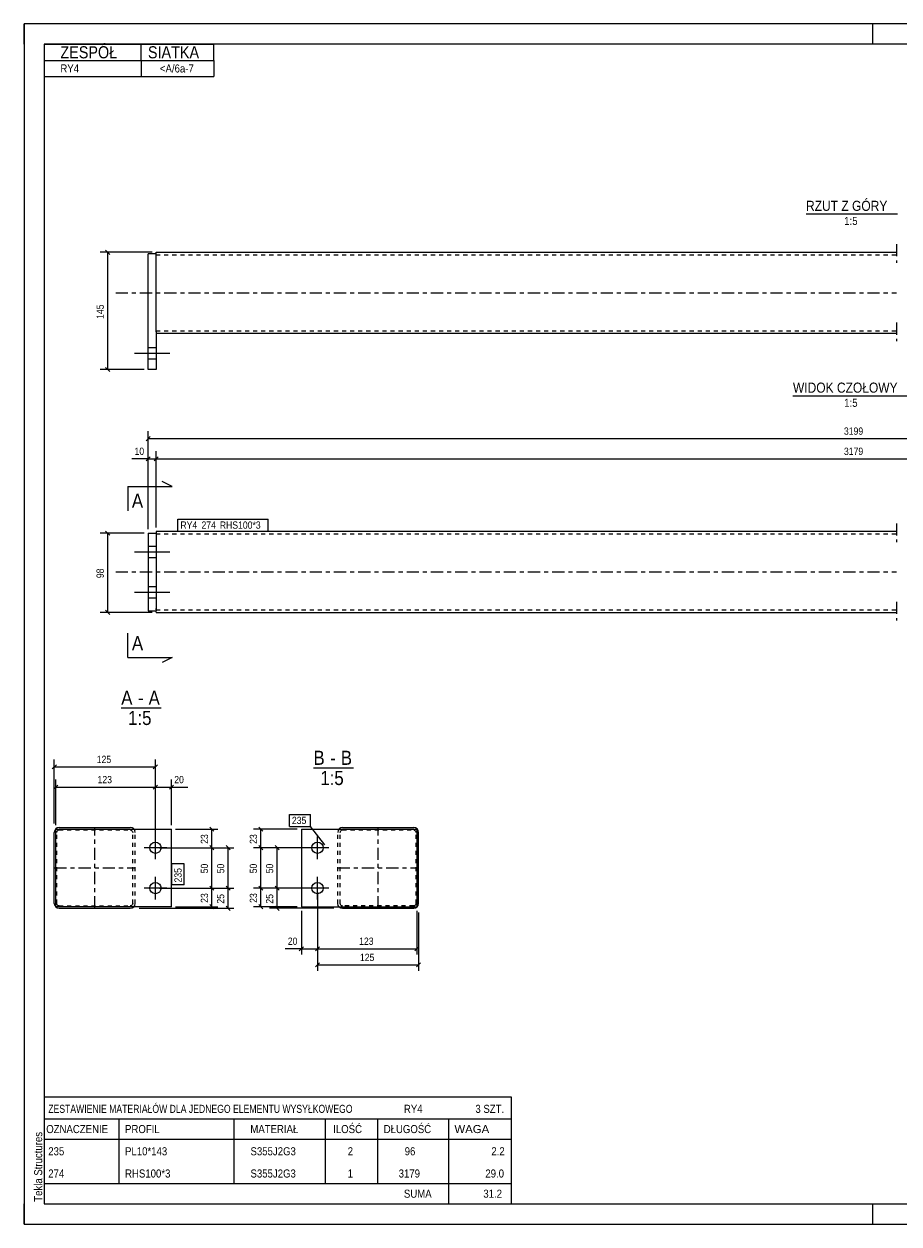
# Model space of a CAD drawing. Header units: millimetres. Extents: x 0 to 420, y 0 to 297.
# Tile 1 of 2: x 0 to 216, y 0 to 297. Entities that reach past the tile are written whole.
import ezdxf

# ---------------------------------------------------------------- set-up
doc = ezdxf.new("R2010")
doc.units = ezdxf.units.MM
for name, pattern in [('XKITLINE00', [0]), ('XKITLINE01', [4, 1, -1, 1, -1]), ('XKITLINE03', [6, 3, -1, 1, -1])]:
    doc.linetypes.add(name, pattern=pattern)
for name, color, linetype, lineweight in [('Arkusz rysunku', 3, 'Continuous', 0), ('Element', 2, 'Continuous', 0), ('Inny typ obiektu', 7, 'Continuous', 0), ('Przekrój', 7, 'Continuous', 0), ('Wymiar', 4, 'Continuous', 0), ('Znak elementu', 2, 'Continuous', 0), ('Śruba', 3, 'Continuous', 0)]:
    doc.layers.add(name, color=color, linetype=linetype, lineweight=lineweight)
doc.styles.add('ARIAL', font='ARIAL.TTF')

msp = doc.modelspace()

# ---------------------------------------------------------------- linework, layer by layer
at = {"layer": 'Arkusz rysunku', "linetype": 'XKITLINE00', "lineweight": 0}
for p, q in [((420, 297), (0, 297)), ((0, 297), (0, 0)), ((0, 292), (0, 297)), ((5, 297), (0, 297)), ((210, 292), (210, 297)), ((415, 292), (5, 292)), ((5, 292), (5, 5)), ((0, 0), (0, 5)), ((5, 5), (415, 5)), ((210, 0), (210, 5)), ((0, 0), (420, 0))]:
    msp.add_line(p, q, dxfattribs=at)
at = {"layer": 'Element', "linetype": 'XKITLINE03', "lineweight": 0}
for p, q in [((215.9, 242.5), (215.9, 237.9)), ((22.7, 230.5), (215.9, 230.5)), ((215.9, 223.1), (215.9, 218.5)), ((215.9, 173.38), (215.9, 168.78)), ((22.7, 161.38), (215.9, 161.38)), ((215.9, 153.98), (215.9, 149.38)), ((17.5, 78.13), (17.5, 98.13)), ((87.62, 78.13), (87.62, 98.13)), ((7.5, 88.13), (27.5, 88.13)), ((77.62, 88.13), (97.62, 88.13))]:
    msp.add_line(p, q, dxfattribs=at)
at = {"layer": 'Element', "linetype": 'XKITLINE00', "lineweight": 0}
for p, q in [((30.7, 211.5), (30.7, 240.1)), ((32.7, 240.1), (30.7, 240.1)), ((32.7, 240.5), (215.9, 240.5)), ((32.7, 239.76), (32.7, 240.5)), ((32.7, 220.85), (32.7, 239.76)), ((32.7, 220.82), (32.7, 220.85)), ((32.7, 220.82), (32.7, 211.5)), ((32.7, 220.5), (215.9, 220.5)), ((32.7, 211.5), (30.7, 211.5)), ((30.7, 170.98), (32.7, 170.98)), ((30.7, 170.98), (30.7, 151.78)), ((215.9, 171.38), (32.7, 171.38)), ((32.7, 171.38), (32.7, 171.03)), ((32.7, 170.98), (32.7, 171.03)), ((32.7, 170.98), (32.7, 151.78)), ((30.7, 151.78), (32.7, 151.78)), ((32.7, 151.47), (32.7, 151.78)), ((32.7, 151.47), (32.7, 151.38)), ((32.7, 151.38), (215.9, 151.38)), ((8.24, 98.04), (7.85, 97.78)), ((8.7, 98.13), (8.24, 98.04)), ((8.7, 98.13), (26.3, 98.13)), ((26.76, 98.04), (26.3, 98.13)), ((27.15, 97.78), (26.76, 98.04)), ((78.36, 98.04), (77.97, 97.78)), ((78.82, 98.13), (78.36, 98.04)), ((78.82, 98.13), (96.42, 98.13)), ((96.88, 98.04), (96.42, 98.13)), ((97.27, 97.78), (96.88, 98.04)), ((7.59, 97.39), (7.5, 96.93)), ((7.5, 79.33), (7.5, 96.93)), ((7.85, 97.78), (7.59, 97.39)), ((7.9, 78.53), (7.9, 97.73)), ((7.9, 97.73), (36.5, 97.73)), ((27.15, 97.78), (27.18, 97.73)), ((36.5, 78.53), (36.5, 97.73)), ((68.62, 97.73), (97.22, 97.73)), ((68.62, 97.73), (68.62, 78.53)), ((77.97, 97.78), (77.94, 97.73)), ((97.22, 97.73), (97.22, 78.53)), ((97.53, 97.39), (97.27, 97.78)), ((97.62, 96.93), (97.53, 97.39)), ((97.62, 79.33), (97.62, 96.93)), ((7.5, 79.33), (7.59, 78.87)), ((7.59, 78.87), (7.85, 78.48)), ((7.85, 78.48), (8.24, 78.22)), ((36.5, 78.53), (7.9, 78.53)), ((8.24, 78.22), (8.7, 78.13)), ((8.7, 78.13), (26.3, 78.13)), ((26.3, 78.13), (26.76, 78.22)), ((26.76, 78.22), (27.15, 78.48)), ((27.15, 78.48), (27.18, 78.53)), ((68.62, 78.53), (97.22, 78.53)), ((77.97, 78.48), (77.94, 78.53)), ((77.97, 78.48), (78.36, 78.22)), ((78.36, 78.22), (78.82, 78.13)), ((78.82, 78.13), (96.42, 78.13)), ((96.42, 78.13), (96.88, 78.22)), ((96.88, 78.22), (97.27, 78.48)), ((97.27, 78.48), (97.53, 78.87)), ((97.53, 78.87), (97.62, 79.33))]:
    msp.add_line(p, q, dxfattribs=at)
at = {"layer": 'Element', "linetype": 'XKITLINE01', "lineweight": 0}
for p, q in [((32.7, 220.82), (32.7, 240.1)), ((32.7, 239.9), (215.9, 239.9)), ((32.7, 221.1), (215.9, 221.1)), ((32.7, 220.82), (32.7, 220.5)), ((32.7, 171.03), (32.7, 151.73)), ((32.7, 170.78), (215.9, 170.78)), ((32.7, 152.16), (32.7, 152.35)), ((32.7, 152.03), (32.7, 152.16)), ((32.7, 151.98), (32.7, 152.03)), ((32.7, 151.98), (215.9, 151.98)), ((8.1, 96.93), (8.15, 97.16)), ((8.1, 79.33), (8.1, 96.93)), ((8.15, 97.16), (8.28, 97.35)), ((8.28, 97.35), (8.47, 97.48)), ((8.47, 97.48), (8.7, 97.53)), ((8.7, 97.53), (26.3, 97.53)), ((26.3, 97.53), (26.53, 97.48)), ((26.53, 97.48), (26.72, 97.35)), ((26.72, 97.35), (26.85, 97.16)), ((26.85, 97.16), (26.9, 96.93)), ((26.9, 79.33), (26.9, 96.93)), ((27.18, 97.73), (27.41, 97.39)), ((27.5, 96.93), (27.41, 97.39)), ((27.5, 79.33), (27.5, 96.93)), ((77.71, 97.39), (77.62, 96.93)), ((77.62, 79.33), (77.62, 96.93)), ((77.94, 97.73), (77.71, 97.39)), ((78.22, 96.93), (78.27, 97.16)), ((78.22, 79.33), (78.22, 96.93)), ((78.27, 97.16), (78.4, 97.35)), ((78.4, 97.35), (78.59, 97.48)), ((78.59, 97.48), (78.82, 97.53)), ((78.82, 97.53), (96.42, 97.53)), ((96.42, 97.53), (96.65, 97.48)), ((96.65, 97.48), (96.84, 97.35)), ((96.84, 97.35), (96.97, 97.16)), ((96.97, 97.16), (97.02, 96.93)), ((97.02, 79.33), (97.02, 96.93)), ((8.15, 79.1), (8.1, 79.33)), ((8.28, 78.9), (8.15, 79.1)), ((8.47, 78.77), (8.28, 78.9)), ((8.7, 78.73), (8.47, 78.77)), ((8.7, 78.73), (26.3, 78.73)), ((26.53, 78.77), (26.3, 78.73)), ((26.72, 78.9), (26.53, 78.77)), ((26.85, 79.1), (26.72, 78.9)), ((26.9, 79.33), (26.85, 79.1)), ((27.18, 78.53), (27.41, 78.87)), ((27.41, 78.87), (27.5, 79.33)), ((77.71, 78.87), (77.62, 79.33)), ((77.94, 78.53), (77.71, 78.87)), ((78.27, 79.1), (78.22, 79.33)), ((78.4, 78.9), (78.27, 79.1)), ((78.59, 78.77), (78.4, 78.9)), ((78.82, 78.73), (78.59, 78.77)), ((96.42, 78.73), (78.82, 78.73)), ((96.65, 78.77), (96.42, 78.73)), ((96.84, 78.9), (96.65, 78.77)), ((96.97, 79.1), (96.84, 78.9)), ((97.02, 79.33), (96.97, 79.1))]:
    msp.add_line(p, q, dxfattribs=at)
at = {"layer": 'Inny typ obiektu', "linetype": 'XKITLINE00', "lineweight": 0}
for p, q in [((5, 292), (47, 292)), ((5, 292), (5, 288)), ((29, 288), (29, 292)), ((47, 288), (47, 292)), ((5, 288), (47, 288)), ((5, 288), (5, 284)), ((29, 288), (29, 284)), ((47, 288), (47, 284)), ((5, 284), (47, 284)), ((193.5, 250), (216.1, 250)), ((190.26, 205), (219.34, 205)), ((24.06, 127.75), (33.94, 127.75)), ((71.62, 112.89), (81.5, 112.89)), ((5, 31.5), (5, 26)), ((5, 31.5), (120.5, 31.5)), ((120.5, 31.5), (120.5, 26)), ((5, 26), (5, 21)), ((5, 26), (120.5, 26)), ((23.5, 26), (23.5, 21)), ((52, 21), (52, 26)), ((74.5, 26), (74.5, 21)), ((87.5, 26), (87.5, 21)), ((105, 26), (105, 21)), ((120.5, 26), (120.5, 21)), ((5, 21), (120.5, 21)), ((5, 21), (5, 15.5)), ((23.5, 21), (23.5, 15.5)), ((52, 15.5), (52, 21)), ((74.5, 21), (74.5, 15.5)), ((87.5, 21), (87.5, 15.5)), ((105, 21), (105, 15.5)), ((120.5, 21), (120.5, 15.5)), ((5, 15.5), (5, 10)), ((23.5, 15.5), (23.5, 10)), ((52, 10), (52, 15.5)), ((74.5, 15.5), (74.5, 10)), ((87.5, 15.5), (87.5, 10)), ((105, 15.5), (105, 10)), ((120.5, 15.5), (120.5, 10)), ((5, 10), (5, 5)), ((5, 10), (120.5, 10)), ((105, 10), (105, 5)), ((120.5, 10), (120.5, 5)), ((5, 5), (120.5, 5))]:
    msp.add_line(p, q, dxfattribs=at)
at = {"layer": 'Przekrój', "linetype": 'XKITLINE00', "lineweight": 0}
for p, q in [((25.7, 182.51), (25.7, 176.51)), ((25.7, 182.51), (31.7, 182.51)), ((31.7, 182.51), (36.7, 182.51)), ((36.7, 182.51), (34.2, 183.76)), ((25.7, 140.25), (25.7, 146.25)), ((25.7, 140.25), (31.7, 140.25)), ((31.7, 140.25), (36.7, 140.25)), ((36.7, 140.25), (34.2, 139))]:
    msp.add_line(p, q, dxfattribs=at)
at = {"layer": 'Wymiar', "linetype": 'XKITLINE00', "lineweight": 0}
for p, q in [((20.19, 241.01), (21.21, 239.99)), ((31.7, 240.5), (18.84, 240.5)), ((20.7, 211.5), (20.7, 240.5)), ((29.7, 211.5), (18.84, 211.5)), ((20.19, 212.01), (21.21, 210.99)), ((30.7, 171.98), (30.7, 196.24)), ((31.21, 194.89), (30.19, 193.87)), ((30.7, 194.38), (380.4, 194.38)), ((30.7, 171.98), (30.7, 191.24)), ((32.7, 172.38), (32.7, 191.24)), ((32.7, 172.38), (32.7, 191.24)), ((30.7, 189.38), (26.68, 189.38)), ((30.7, 189.38), (26.68, 189.38)), ((31.21, 189.89), (30.19, 188.87)), ((30.7, 189.38), (32.7, 189.38)), ((33.21, 189.89), (32.19, 188.87)), ((33.21, 189.89), (32.19, 188.87)), ((32.7, 189.38), (378.4, 189.38)), ((29.7, 170.98), (18.84, 170.98)), ((20.19, 171.49), (21.21, 170.47)), ((20.7, 151.38), (20.7, 170.98)), ((20.19, 151.89), (21.21, 150.87)), ((31.7, 151.38), (18.84, 151.38)), ((8.01, 113.64), (6.99, 112.62)), ((7.5, 99.13), (7.5, 114.99)), ((7.5, 113.13), (32.5, 113.13)), ((33.01, 113.64), (31.99, 112.62)), ((32.5, 94.13), (32.5, 114.99)), ((7.9, 98.73), (7.9, 109.99)), ((32.5, 94.13), (32.5, 109.99)), ((32.5, 94.13), (32.5, 109.99)), ((36.5, 98.73), (36.5, 109.99)), ((8.41, 108.64), (7.39, 107.62)), ((7.9, 108.13), (32.5, 108.13)), ((33.01, 108.64), (31.99, 107.62)), ((33.01, 108.64), (31.99, 107.62)), ((32.5, 108.13), (36.5, 108.13)), ((37.01, 108.64), (35.99, 107.62)), ((36.5, 108.13), (40.52, 108.13)), ((36.5, 108.13), (40.52, 108.13)), ((45.99, 98.24), (47.01, 97.22)), ((58.11, 98.24), (59.13, 97.22)), ((37.5, 97.73), (47.94, 97.73)), ((46.5, 93.13), (46.5, 97.73)), ((67.62, 97.73), (56.76, 97.73)), ((58.62, 93.13), (58.62, 97.73)), ((33.5, 93.13), (51.94, 93.13)), ((33.5, 93.13), (47.94, 93.13)), ((33.5, 93.13), (47.94, 93.13)), ((45.99, 93.64), (47.01, 92.62)), ((45.99, 93.64), (47.01, 92.62)), ((46.5, 83.13), (46.5, 93.13)), ((49.99, 93.64), (51.01, 92.62)), ((50.5, 83.13), (50.5, 93.13)), ((71.62, 93.13), (56.76, 93.13)), ((71.62, 93.13), (56.76, 93.13)), ((58.11, 93.64), (59.13, 92.62)), ((58.11, 93.64), (59.13, 92.62)), ((58.62, 83.13), (58.62, 93.13)), ((71.62, 93.13), (60.76, 93.13)), ((62.11, 93.64), (63.13, 92.62)), ((62.62, 83.13), (62.62, 93.13)), ((45.99, 83.64), (47.01, 82.62)), ((45.99, 83.64), (47.01, 82.62)), ((49.99, 83.64), (51.01, 82.62)), ((49.99, 83.64), (51.01, 82.62)), ((58.11, 83.64), (59.13, 82.62)), ((58.11, 83.64), (59.13, 82.62)), ((62.11, 83.64), (63.13, 82.62)), ((62.11, 83.64), (63.13, 82.62)), ((33.5, 83.13), (51.94, 83.13)), ((33.5, 83.13), (51.94, 83.13)), ((33.5, 83.13), (47.94, 83.13)), ((33.5, 83.13), (47.94, 83.13)), ((46.5, 78.53), (46.5, 83.13)), ((50.5, 78.13), (50.5, 83.13)), ((71.62, 83.13), (56.76, 83.13)), ((71.62, 83.13), (56.76, 83.13)), ((58.62, 78.53), (58.62, 83.13)), ((71.62, 83.13), (60.76, 83.13)), ((71.62, 83.13), (60.76, 83.13)), ((62.62, 78.13), (62.62, 83.13)), ((72.62, 82.13), (72.62, 62.69)), ((72.62, 82.13), (72.62, 66.69)), ((72.62, 82.13), (72.62, 66.69)), ((28.5, 78.13), (51.94, 78.13)), ((37.5, 78.53), (47.94, 78.53)), ((45.99, 79.04), (47.01, 78.02)), ((49.99, 78.64), (51.01, 77.62)), ((67.62, 78.53), (56.76, 78.53)), ((58.11, 79.04), (59.13, 78.02)), ((76.62, 78.13), (60.76, 78.13)), ((62.11, 78.64), (63.13, 77.62)), ((68.62, 77.53), (68.62, 66.69)), ((97.22, 77.53), (97.22, 66.69)), ((97.62, 77.13), (97.62, 62.69)), ((69.13, 68.64), (68.11, 67.62)), ((73.13, 68.64), (72.11, 67.62)), ((73.13, 68.64), (72.11, 67.62)), ((97.73, 68.64), (96.71, 67.62)), ((68.62, 68.13), (64.6, 68.13)), ((68.62, 68.13), (64.6, 68.13)), ((68.62, 68.13), (72.62, 68.13)), ((72.62, 68.13), (97.22, 68.13)), ((73.13, 64.64), (72.11, 63.62)), ((72.62, 64.13), (97.62, 64.13)), ((98.13, 64.64), (97.11, 63.62))]:
    msp.add_line(p, q, dxfattribs=at)
at = {"layer": 'Znak elementu', "linetype": 'XKITLINE00', "lineweight": 0}
for p, q in [((38.1, 174.48), (60.4, 174.48)), ((38.1, 171.48), (38.1, 174.48)), ((60.4, 171.48), (60.4, 174.48)), ((38.1, 171.48), (60.4, 171.48)), ((65.69, 101.39), (70.9, 101.39)), ((65.69, 98.39), (65.69, 101.39)), ((70.9, 98.39), (70.9, 101.39)), ((65.69, 98.39), (70.9, 98.39)), ((74.4, 93.83), (70.9, 98.39)), ((36.6, 83.93), (36.6, 89.13)), ((39.6, 89.13), (36.6, 89.13)), ((39.6, 83.93), (39.6, 89.13)), ((39.6, 83.93), (36.6, 83.93))]:
    msp.add_line(p, q, dxfattribs=at)
at = {"layer": 'Śruba', "linetype": 'XKITLINE00', "lineweight": 0}
for p, q in [((30.7, 216.9), (32.7, 216.9)), ((30.7, 216.9), (32.7, 216.9)), ((27.3, 215.5), (36.1, 215.5)), ((27.3, 215.5), (36.1, 215.5)), ((30.7, 214.1), (32.7, 214.1)), ((30.7, 214.1), (32.7, 214.1)), ((27.3, 166.38), (36.1, 166.38)), ((30.7, 167.78), (32.7, 167.78)), ((30.7, 164.98), (32.7, 164.98)), ((30.7, 157.78), (32.7, 157.78)), ((27.3, 156.38), (36.1, 156.38)), ((30.7, 154.98), (32.7, 154.98)), ((32.5, 90.33), (32.5, 95.93)), ((72.62, 90.33), (72.62, 95.93)), ((35.3, 93.13), (29.7, 93.13)), ((75.42, 93.13), (69.82, 93.13)), ((32.5, 80.33), (32.5, 85.93)), ((72.62, 80.33), (72.62, 85.93)), ((35.3, 83.13), (29.7, 83.13)), ((75.42, 83.13), (69.82, 83.13))]:
    msp.add_line(p, q, dxfattribs=at)
for centre in [(32.5, 93.13), (72.62, 93.13), (32.5, 83.13), (72.62, 83.13)]:
    msp.add_circle(centre, 1.4, dxfattribs=at)

# ---------------------------------------------------------------- texts
at = {"layer": 'Arkusz rysunku', "style": 'ARIAL', "width": 0.85}
msp.add_text('Tekla Structures', height=2, rotation=90, dxfattribs=at).set_placement((4.5, 5.5))
at = {"layer": 'Inny typ obiektu', "style": 'ARIAL'}
for s, height, width, p in [('ZESPÓŁ', 3, 0.85, (9, 288.5)), ('SIATKA', 3, 0.85, (30.66, 288.5)), ('RY4', 2, 0.85, (9, 285)), ('<A/6a-7', 2, 0.85, (33.63, 285)), ('RZUT Z GÓRY', 2.5, 0.85, (193.5, 250.75)), ('1:5', 2, 0.85, (202.95, 247.25)), ('WIDOK CZOŁOWY', 2.5, 0.85, (190.26, 205.75)), ('1:5', 2, 0.85, (202.95, 202.25)), ('A', 3.5, 0.85, (24.06, 128.5)), ('A', 3.5, 0.85, (30.83, 128.5)), ('-', 3.5, 0.85, (28.22, 128.5)), ('1:5', 3.5, 0.85, (25.76, 123.5)), ('B', 3.5, 0.85, (71.62, 113.64)), ('B', 3.5, 0.85, (78.39, 113.64)), ('-', 3.5, 0.85, (75.78, 113.64)), ('1:5', 3.5, 0.85, (73.32, 108.64)), ('ZESTAWIENIE MATERIAŁÓW DLA JEDNEGO ELEMENTU WYSYŁKOWEGO', 2, 0.765, (6, 27.5)), ('RY4', 2, 0.85, (94, 27.5)), ('3', 2, 0.85, (111.69, 27.5)), (' SZT.', 2, 0.85, (113, 27.5)), ('OZNACZENIE', 2, 0.85, (5.5, 22.5)), ('PROFIL', 2, 0.85, (25, 22.5)), ('MATERIAŁ', 2, 0.85, (56, 22.5)), ('ILOŚĆ', 2, 0.85, (76.5, 22.5)), ('DŁUGOŚĆ', 2, 0.85, (89, 22.5)), ('WAGA', 2, 1.008832, (106.5, 22.5)), ('235', 2, 0.85, (6, 17)), ('PL10*143', 2, 0.85, (25, 17)), ('S355J2G3', 2, 0.85, (56.04, 17)), ('2', 2, 0.85, (80.09, 17)), ('96', 2, 0.85, (94.19, 17)), ('2.2', 2, 0.85, (115.63, 17)), ('274', 2, 0.85, (6, 11.5)), ('RHS100*3', 2, 0.85, (25, 11.5)), ('S355J2G3', 2, 0.85, (56.04, 11.5)), ('1', 2, 0.85, (80.09, 11.5)), ('3179', 2, 0.85, (92.7, 11.5)), ('29.0', 2, 0.85, (114.15, 11.5)), ('SUMA', 2, 0.85, (94, 6.5)), ('31.2', 2, 0.85, (113.65, 6.5))]:
    msp.add_text(s, height=height, dxfattribs=dict(at, width=width)).set_placement(p)
at = {"layer": 'Przekrój', "style": 'ARIAL', "width": 0.85}
for p in [(26.7, 177.26), (26.7, 142)]:
    msp.add_text('A', height=3.5, dxfattribs=at).set_placement(p)
at = {"layer": 'Wymiar', "style": 'ARIAL', "width": 0.85}
for s, p in [('145', (19.74, 224)), ('98', (19.74, 159.84)), ('23', (45.54, 94.09)), ('23', (57.66, 94.09)), ('50', (45.54, 86.79)), ('50', (49.54, 86.79)), ('50', (57.66, 86.79)), ('50', (61.66, 86.79)), ('23', (45.54, 79.49)), ('25', (49.54, 79.29)), ('23', (57.66, 79.49)), ('25', (61.66, 79.29))]:
    msp.add_text(s, height=1.8, rotation=90.0002, dxfattribs=at).set_placement(p)
for s, p in [('3199', (202.88, 195.34)), ('10', (27.35, 190.34)), ('3179', (202.88, 190.34)), ('125', (18, 114.09)), ('123', (18.2, 109.09)), ('20', (37.18, 109.09)), ('20', (65.27, 69.09)), ('123', (82.92, 69.09)), ('125', (83.12, 65.09))]:
    msp.add_text(s, height=1.8, dxfattribs=at).set_placement(p)
at = {"layer": 'Znak elementu', "style": 'ARIAL', "width": 0.85}
for s, p in [('RY4', (38.7, 172.08)), ('274', (43.91, 172.08)), ('RHS100*3', (48.45, 172.08)), ('235', (66.29, 98.99))]:
    msp.add_text(s, height=1.8, dxfattribs=at).set_placement(p)
msp.add_text('235', height=1.8, rotation=90.0002, dxfattribs=at).set_placement((39, 84.53))

doc.saveas('drawing.dxf')
